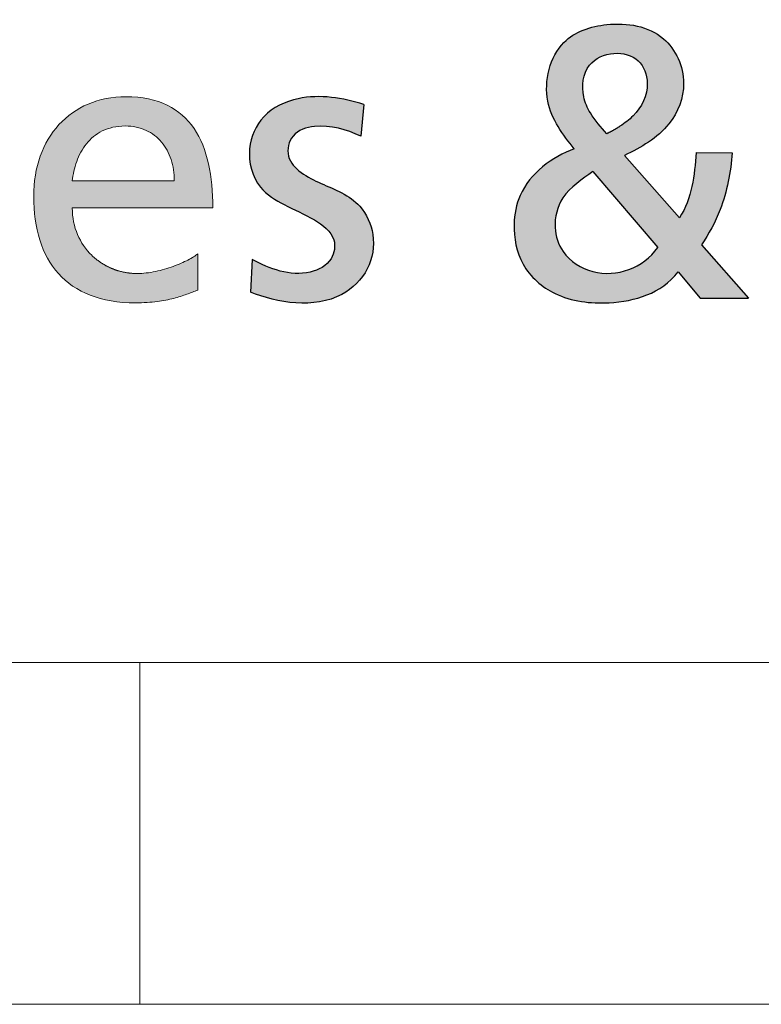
# Paper-space layout 'Hoja4' of a CAD drawing. Header units: millimetres. Extents: x 300 to 16757, y 100 to 11782.
# Tile 5 of 11: x 13475 to 13692, y 100 to 388. Entities that reach past the tile are written whole.
import ezdxf

# ---------------------------------------------------------------- set-up
doc = ezdxf.new("R2010")
doc.units = ezdxf.units.MM
doc.linetypes.add('SLD-Continua', pattern=[0])
doc.layers.add('FORMAT', color=7, linetype='SLD-Continua')

# ---------------------------------------------------------------- blocks, each defined once
blk = doc.blocks.new('Bloque8')
at = {"linetype": 'Continuous', "ltscale": 30}
h = blk.add_hatch(color=7, dxfattribs=at)
edge = h.paths.add_edge_path(flags=0)
edge.add_spline(control_points=[(654.1555498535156, 76.26634939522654), (656.3145776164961, 79.50831969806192), (660.9665183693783, 87.9979822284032), (662.7442064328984, 97.60211218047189), (663.1836344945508, 103.2563341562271)], knot_values=[0, 0, 0, 0, 0.4065839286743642, 1, 1, 1, 1], weights=[1, 1, 1, 1, 1], degree=3, periodic=0)
edge.add_line((663.1836344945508, 103.2563341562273), (652.5783543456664, 103.2744628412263))
edge.add_spline(control_points=[(652.5783543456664, 103.2744628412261), (652.1313768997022, 96.70674546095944), (651.4150094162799, 89.8674661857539), (647.71442842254, 84.16682988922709)], knot_values=[0, 0, 0, 0, 1, 1, 1, 1], weights=[1, 1, 1, 1], degree=3, periodic=0)
edge.add_line((647.7144284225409, 84.16682988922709), (631.6705430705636, 102.4768007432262))
edge.add_spline(control_points=[(631.6705430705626, 102.4768007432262), (636.4217529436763, 104.7325147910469), (645.1204406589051, 109.6929639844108), (650.914594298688, 124.0670058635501), (643.9583272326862, 139.49491815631), (627.4903244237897, 142.1830749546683), (611.061409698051, 136.7146351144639), (606.5558991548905, 117.9822339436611), (613.6063462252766, 108.4692200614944), (616.9645545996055, 104.4020669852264)], knot_values=[0, 0, 0, 0, 0.1490557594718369, 0.2667255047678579, 0.3997881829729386, 0.5586868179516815, 0.6849578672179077, 0.8509330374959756, 1, 1, 1, 1], weights=[1, 1, 1, 1, 1, 1, 1, 1, 1, 1], degree=3, periodic=0)
edge.add_spline(control_points=[(616.9645545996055, 104.4020669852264), (610.527825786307, 102.0580917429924), (601.3102666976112, 95.25696572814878), (598.7096196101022, 81.23042930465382), (600.7998460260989, 69.74307928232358), (611.8239600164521, 60.1539665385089), (629.5060453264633, 58.23513949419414), (642.3012322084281, 61.9658660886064), (647.3572933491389, 68.34774021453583)], knot_values=[0, 0, 0, 0, 0.2281589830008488, 0.3202652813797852, 0.4488884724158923, 0.5851883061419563, 0.7570426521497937, 1, 1, 1, 1], weights=[1, 1, 1, 1, 1, 1, 1, 1, 1], degree=3, periodic=0)
edge.add_line((647.3572933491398, 68.34774021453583), (653.8147305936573, 60.67930687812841))
edge.add_line((653.8147305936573, 60.67930687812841), (667.9224724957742, 60.67930687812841))
edge.add_line((667.9224724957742, 60.67930687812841), (654.1555498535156, 76.26634939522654))
edge = h.paths.add_edge_path(flags=0)
edge.add_spline(control_points=[(641.3730147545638, 75.46868729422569), (637.2232289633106, 69.59388092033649), (625.4641739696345, 65.1934767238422), (613.4099203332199, 72.8839147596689), (610.5047549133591, 81.81711002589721), (613.0621979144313, 91.59036498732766), (619.3227115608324, 95.51975548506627), (622.39228259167, 97.72708552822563)], knot_values=[0, 0, 0, 0, 0.3539609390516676, 0.5292754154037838, 0.6541513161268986, 0.8034518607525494, 1, 1, 1, 1], weights=[1, 1, 1, 1, 1, 1, 1, 1], degree=3, periodic=0)
edge.add_line((622.39228259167, 97.72708552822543), (641.3730147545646, 75.46868729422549))
edge = h.paths.add_edge_path(flags=0)
edge.add_spline(control_points=[(626.4676107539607, 108.8182144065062), (624.740096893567, 110.7540818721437), (621.860363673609, 113.9811366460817), (618.7918829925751, 120.7725381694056), (619.8828837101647, 129.4869257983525), (628.2985462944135, 133.2259269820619), (636.4621300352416, 131.208890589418), (639.552098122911, 122.357121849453), (635.8383225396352, 114.8877597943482), (631.66393354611, 111.9355954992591), (630.3217690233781, 110.9864050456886)], knot_values=[0, 0, 0, 0, 0.1287241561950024, 0.2145807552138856, 0.3703793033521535, 0.5029583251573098, 0.6266524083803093, 0.7444102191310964, 0.9178218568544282, 1, 1, 1, 1], weights=[1, 1, 1, 1, 1, 1, 1, 1, 1, 1, 1], degree=3, periodic=0)
edge.add_spline(control_points=[(630.3217690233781, 110.9864050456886), (628.4685052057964, 109.7710962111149), (626.4676107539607, 108.8182144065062)], knot_values=[0, 0, 0, 1, 1, 1], weights=[1, 1, 1], degree=2, periodic=0)
h = blk.add_hatch(color=7, dxfattribs=at)
edge = h.paths.add_edge_path(flags=0)
edge.add_arc((489.0588724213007, 87.13155740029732), 19.2297902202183, 248.0344106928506, 270.05029687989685, ccw=False)
edge.add_spline(control_points=[(481.8659755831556, 69.29768325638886), (479.6066745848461, 70.20999264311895), (477.5627496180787, 71.53631090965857), (475.8091822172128, 73.22798198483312)], knot_values=[23.38426970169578, 23.38426970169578, 23.38426970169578, 23.38426970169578, 23.7679247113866, 23.7679247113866, 23.7679247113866, 23.7679247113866], weights=[1, 0.9877716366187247, 0.9877716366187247, 1], degree=3, periodic=0)
edge.add_arc((488.7166739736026, 86.55775081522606), 18.55494760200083, 203.0223573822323, 225.9220705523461, ccw=False)
edge.add_spline(control_points=[(471.6395849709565, 79.30109099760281), (470.6461330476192, 81.63606559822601), (470.0877695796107, 84.2683505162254), (470.0877695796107, 87.12180537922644)], knot_values=[0, 0, 0, 0, 1, 1, 1, 1], weights=[1, 1, 1, 1], degree=3, periodic=0)
edge.add_line((470.0877695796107, 87.12180537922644), (511.2271922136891, 87.12180537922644))
edge.add_spline(control_points=[(511.2271922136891, 87.12180537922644), (511.2271922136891, 91.75187127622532), (510.8374255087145, 96.10275544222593), (509.9545585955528, 100.018551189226)], knot_values=[2, 2, 2, 2, 3, 3, 3, 3], weights=[1, 1, 1, 1], degree=3, periodic=0)
edge.add_spline(control_points=[(509.9545585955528, 100.018551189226), (509.0716916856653, 103.9343469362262), (507.6939117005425, 107.4223057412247), (505.7142594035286, 110.3265209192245)], knot_values=[3, 3, 3, 3, 4, 4, 4, 4], weights=[1, 1, 1, 1], degree=3, periodic=0)
edge.add_spline(control_points=[(505.7142594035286, 110.3265209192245), (503.7364199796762, 113.234361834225), (501.1585211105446, 115.5620848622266), (497.8736035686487, 117.1646605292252)], knot_values=[4, 4, 4, 4, 5, 5, 5, 5], weights=[1, 1, 1, 1], degree=3, periodic=0)
edge.add_spline(control_points=[(497.8736035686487, 117.1646605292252), (494.5904988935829, 118.7672361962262), (490.5985626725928, 119.6410387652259), (485.7980871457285, 119.6410387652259), (481.7318233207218, 119.6410387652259), (478.0118173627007, 118.8868855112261), (474.7196483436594, 117.4873511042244)], knot_values=[5, 5, 5, 5, 6, 6, 6, 7, 7, 7, 7], weights=[1, 1, 1, 1, 1, 1, 1], degree=3, periodic=0)
edge.add_spline(control_points=[(474.7196483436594, 117.4873511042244), (471.4256664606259, 116.091442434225), (468.5613343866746, 114.0501526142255), (466.2027925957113, 111.4722537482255)], knot_values=[7, 7, 7, 7, 8, 8, 8, 8], weights=[1, 1, 1, 1], degree=3, periodic=0)
edge.add_spline(control_points=[(466.2027925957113, 111.4722537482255), (463.846063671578, 108.8979806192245), (461.9969379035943, 105.7907241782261), (460.7369943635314, 102.2592565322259)], knot_values=[8, 8, 8, 8, 9, 9, 9, 9], weights=[1, 1, 1, 1], degree=3, periodic=0)
edge.add_spline(control_points=[(460.7369943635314, 102.2592565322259), (459.4788636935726, 98.72778888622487), (458.8081023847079, 94.77573577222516), (458.8081023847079, 90.50824355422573), (458.8081023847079, 85.81291439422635), (459.3936588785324, 81.5200420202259), (460.5901520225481, 77.71664411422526)], knot_values=[9, 9, 9, 9, 10, 10, 10, 11, 11, 11, 11], weights=[1, 1, 1, 1, 1, 1, 1], degree=3, periodic=0)
edge.add_spline(control_points=[(460.5901520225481, 77.71664411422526), (461.7884580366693, 73.91324620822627), (463.5977007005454, 70.59932277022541), (466.0450730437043, 67.87276869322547)], knot_values=[11, 11, 11, 11, 12, 12, 12, 12], weights=[1, 1, 1, 1], degree=3, periodic=0)
edge.add_spline(control_points=[(466.0450730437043, 67.87276869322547), (468.4924453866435, 65.1462146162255), (471.5815731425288, 63.01065564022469), (475.3342107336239, 61.55310944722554)], knot_values=[12, 12, 12, 12, 13, 13, 13, 13], weights=[1, 1, 1, 1], degree=3, periodic=0)
edge.add_spline(control_points=[(475.3342107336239, 61.55310944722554), (479.0868483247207, 60.09556325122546), (483.50662148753, 59.31965557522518), (488.6189103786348, 59.31965557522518), (490.9937679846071, 59.31965557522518), (493.0676894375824, 59.46105930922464), (494.9023122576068, 59.6931064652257)], knot_values=[13, 13, 13, 13, 14, 14, 14, 15, 15, 15, 15], weights=[1, 1, 1, 1, 1, 1, 1], degree=3, periodic=0)
edge.add_spline(control_points=[(494.9023122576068, 59.6931064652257), (496.7369350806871, 59.92877935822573), (498.334072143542, 60.25509567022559), (499.7607995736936, 60.62854656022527)], knot_values=[15, 15, 15, 15, 16, 16, 16, 16], weights=[1, 1, 1, 1], degree=3, periodic=0)
edge.add_spline(control_points=[(499.7607995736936, 60.62854656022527), (501.1893398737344, 61.00199745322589), (502.4474705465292, 61.41895718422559), (503.6004548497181, 61.83954265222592)], knot_values=[16, 16, 16, 16, 17, 17, 17, 17], weights=[1, 1, 1, 1], degree=3, periodic=0)
edge.add_spline(control_points=[(503.6004548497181, 61.83954265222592), (504.7552520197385, 62.25287664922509), (505.8049028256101, 62.66983638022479), (506.8201091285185, 63.03603580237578)], knot_values=[17, 17, 17, 17, 18, 18, 18, 18], weights=[1, 1, 1, 1], degree=3, periodic=0)
edge.add_line((506.8201091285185, 63.03603580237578), (506.8201091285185, 73.65944463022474))
edge.add_spline(control_points=[(506.8201091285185, 73.65944463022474), (506.1711022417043, 73.12283558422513), (505.1758374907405, 72.49920885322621), (503.9376483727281, 71.85745344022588)], knot_values=[19.00002, 19.00002, 19.00002, 19.00002, 20.00002, 20.00002, 20.00002, 20.00002], weights=[1, 1, 1, 1], degree=3, periodic=0)
edge.add_spline(control_points=[(503.9376483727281, 71.85745344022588), (502.6994592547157, 71.2156980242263), (501.2183457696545, 70.56306540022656), (499.6012671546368, 69.97932177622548)], knot_values=[20.00002, 20.00002, 20.00002, 20.00002, 21.00002, 21.00002, 21.00002, 21.00002], weights=[1, 1, 1, 1], degree=3, periodic=0)
edge.add_spline(control_points=[(499.6012671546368, 69.97932177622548), (497.984188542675, 69.39557814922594), (496.227519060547, 68.87347205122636), (494.4382179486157, 68.500021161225)], knot_values=[21.00002, 21.00002, 21.00002, 21.00002, 22.00002, 22.00002, 22.00002, 22.00002], weights=[1, 1, 1, 1], degree=3, periodic=0)
edge.add_spline(control_points=[(494.4382179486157, 68.500021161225), (492.648916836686, 68.12657026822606), (490.826984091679, 67.90177458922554), (489.0757532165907, 67.90177458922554)], knot_values=[22.00002, 22.00002, 22.00002, 22.00002, 23.00002, 23.00002, 23.00002, 23.00002], weights=[1, 1, 1, 1], degree=3, periodic=0)
edge = h.paths.add_edge_path(flags=0)
edge.add_spline(control_points=[(470.0877695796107, 95.00778292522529), (470.2835593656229, 96.87503738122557), (470.7005190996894, 98.81480656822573), (471.3767190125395, 100.6711838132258)], knot_values=[8, 8, 8, 8, 9, 9, 9, 9], weights=[1, 1, 1, 1], degree=3, periodic=0)
edge.add_spline(control_points=[(471.3767190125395, 100.6711838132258), (472.0529189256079, 102.5275610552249), (472.9883590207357, 104.3005463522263), (474.2265481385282, 105.8414844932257)], knot_values=[9, 9, 9, 9, 10, 10, 10, 10], weights=[1, 1, 1, 1], degree=3, periodic=0)
edge.add_spline(control_points=[(474.2265481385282, 105.8414844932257), (475.4629243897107, 107.3824226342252), (477.0002367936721, 108.6913136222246), (478.8765555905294, 109.6122507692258)], knot_values=[0, 0, 0, 0, 1, 1, 1, 1], weights=[1, 1, 1, 1], degree=3, periodic=0)
edge.add_spline(control_points=[(478.8765555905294, 109.6122507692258), (480.7546872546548, 110.5368136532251), (482.97363817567, 111.0734226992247), (485.5732914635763, 111.0734226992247), (487.8647571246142, 111.0734226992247), (489.9060469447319, 110.6202056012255), (491.6826579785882, 109.8044148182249)], knot_values=[1, 1, 1, 1, 2, 2, 2, 3, 3, 3, 3], weights=[1, 1, 1, 1, 1, 1, 1], degree=3, periodic=0)
edge.add_spline(control_points=[(491.6826579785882, 109.8044148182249), (493.4592690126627, 108.988624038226), (494.9693883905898, 107.8066338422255), (496.1930745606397, 106.3527133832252)], knot_values=[3, 3, 3, 3, 4, 4, 4, 4], weights=[1, 1, 1, 1], degree=3, periodic=0)
edge.add_spline(control_points=[(496.1930745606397, 106.3527133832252), (497.414947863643, 104.8951671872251), (498.3522008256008, 103.1620649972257), (498.9830790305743, 101.244050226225)], knot_values=[4, 4, 4, 4, 5, 5, 5, 5], weights=[1, 1, 1, 1], degree=3, periodic=0)
edge.add_spline(control_points=[(498.9830790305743, 101.244050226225), (499.6157701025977, 99.32240972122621), (499.9402735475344, 97.2158566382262), (499.9402735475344, 95.00778292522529)], knot_values=[5, 5, 5, 5, 6, 6, 6, 6], weights=[1, 1, 1, 1], degree=3, periodic=0)
edge.add_line((499.9402735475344, 95.00778292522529), (492.4766943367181, 95.00778292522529))
edge.add_line((492.4766943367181, 95.00778292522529), (470.0877695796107, 95.00778292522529))
h = blk.add_hatch(color=7, dxfattribs=at)
edge = h.paths.add_edge_path(flags=0)
edge.add_arc((489.0588724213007, 87.13155740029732), 19.2297902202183, 248.0344106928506, 270.05029687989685, ccw=False)
edge.add_spline(control_points=[(481.8659755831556, 69.29768325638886), (479.6066745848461, 70.20999264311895), (477.5627496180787, 71.53631090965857), (475.8091822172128, 73.22798198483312)], knot_values=[23.38426970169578, 23.38426970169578, 23.38426970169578, 23.38426970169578, 23.7679247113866, 23.7679247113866, 23.7679247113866, 23.7679247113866], weights=[1, 0.9877716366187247, 0.9877716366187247, 1], degree=3, periodic=0)
edge.add_arc((488.7166739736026, 86.55775081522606), 18.55494760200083, 203.0223573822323, 225.9220705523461, ccw=False)
edge.add_spline(control_points=[(471.6395849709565, 79.30109099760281), (470.6461330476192, 81.63606559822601), (470.0877695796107, 84.2683505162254), (470.0877695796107, 87.12180537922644)], knot_values=[0, 0, 0, 0, 1, 1, 1, 1], weights=[1, 1, 1, 1], degree=3, periodic=0)
edge.add_line((470.0877695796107, 87.12180537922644), (511.2271922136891, 87.12180537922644))
edge.add_spline(control_points=[(511.2271922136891, 87.12180537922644), (511.2271922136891, 91.75187127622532), (510.8374255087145, 96.10275544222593), (509.9545585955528, 100.018551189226)], knot_values=[2, 2, 2, 2, 3, 3, 3, 3], weights=[1, 1, 1, 1], degree=3, periodic=0)
edge.add_spline(control_points=[(509.9545585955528, 100.018551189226), (509.0716916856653, 103.9343469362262), (507.6939117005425, 107.4223057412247), (505.7142594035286, 110.3265209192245)], knot_values=[3, 3, 3, 3, 4, 4, 4, 4], weights=[1, 1, 1, 1], degree=3, periodic=0)
edge.add_spline(control_points=[(505.7142594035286, 110.3265209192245), (503.7364199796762, 113.234361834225), (501.1585211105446, 115.5620848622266), (497.8736035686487, 117.1646605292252)], knot_values=[4, 4, 4, 4, 5, 5, 5, 5], weights=[1, 1, 1, 1], degree=3, periodic=0)
edge.add_spline(control_points=[(497.8736035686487, 117.1646605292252), (494.5904988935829, 118.7672361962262), (490.5985626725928, 119.6410387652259), (485.7980871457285, 119.6410387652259), (481.7318233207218, 119.6410387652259), (478.0118173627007, 118.8868855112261), (474.7196483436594, 117.4873511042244)], knot_values=[5, 5, 5, 5, 6, 6, 6, 7, 7, 7, 7], weights=[1, 1, 1, 1, 1, 1, 1], degree=3, periodic=0)
edge.add_spline(control_points=[(474.7196483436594, 117.4873511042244), (471.4256664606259, 116.091442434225), (468.5613343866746, 114.0501526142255), (466.2027925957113, 111.4722537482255)], knot_values=[7, 7, 7, 7, 8, 8, 8, 8], weights=[1, 1, 1, 1], degree=3, periodic=0)
edge.add_spline(control_points=[(466.2027925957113, 111.4722537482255), (463.846063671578, 108.8979806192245), (461.9969379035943, 105.7907241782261), (460.7369943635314, 102.2592565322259)], knot_values=[8, 8, 8, 8, 9, 9, 9, 9], weights=[1, 1, 1, 1], degree=3, periodic=0)
edge.add_spline(control_points=[(460.7369943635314, 102.2592565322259), (459.4788636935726, 98.72778888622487), (458.8081023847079, 94.77573577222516), (458.8081023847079, 90.50824355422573), (458.8081023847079, 85.81291439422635), (459.3936588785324, 81.5200420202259), (460.5901520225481, 77.71664411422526)], knot_values=[9, 9, 9, 9, 10, 10, 10, 11, 11, 11, 11], weights=[1, 1, 1, 1, 1, 1, 1], degree=3, periodic=0)
edge.add_spline(control_points=[(460.5901520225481, 77.71664411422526), (461.7884580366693, 73.91324620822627), (463.5977007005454, 70.59932277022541), (466.0450730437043, 67.87276869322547)], knot_values=[11, 11, 11, 11, 12, 12, 12, 12], weights=[1, 1, 1, 1], degree=3, periodic=0)
edge.add_spline(control_points=[(466.0450730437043, 67.87276869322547), (468.4924453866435, 65.1462146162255), (471.5815731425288, 63.01065564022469), (475.3342107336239, 61.55310944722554)], knot_values=[12, 12, 12, 12, 13, 13, 13, 13], weights=[1, 1, 1, 1], degree=3, periodic=0)
edge.add_spline(control_points=[(475.3342107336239, 61.55310944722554), (479.0868483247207, 60.09556325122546), (483.50662148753, 59.31965557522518), (488.6189103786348, 59.31965557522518), (490.9937679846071, 59.31965557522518), (493.0676894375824, 59.46105930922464), (494.9023122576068, 59.6931064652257)], knot_values=[13, 13, 13, 13, 14, 14, 14, 15, 15, 15, 15], weights=[1, 1, 1, 1, 1, 1, 1], degree=3, periodic=0)
edge.add_spline(control_points=[(494.9023122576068, 59.6931064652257), (496.7369350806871, 59.92877935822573), (498.334072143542, 60.25509567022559), (499.7607995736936, 60.62854656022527)], knot_values=[15, 15, 15, 15, 16, 16, 16, 16], weights=[1, 1, 1, 1], degree=3, periodic=0)
edge.add_spline(control_points=[(499.7607995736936, 60.62854656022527), (501.1893398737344, 61.00199745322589), (502.4474705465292, 61.41895718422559), (503.6004548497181, 61.83954265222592)], knot_values=[16, 16, 16, 16, 17, 17, 17, 17], weights=[1, 1, 1, 1], degree=3, periodic=0)
edge.add_spline(control_points=[(503.6004548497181, 61.83954265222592), (504.7552520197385, 62.25287664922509), (505.8049028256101, 62.66983638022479), (506.8201091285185, 63.03603580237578)], knot_values=[17, 17, 17, 17, 18, 18, 18, 18], weights=[1, 1, 1, 1], degree=3, periodic=0)
edge.add_line((506.8201091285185, 63.03603580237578), (506.8201091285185, 73.65944463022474))
edge.add_spline(control_points=[(506.8201091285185, 73.65944463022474), (506.1711022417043, 73.12283558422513), (505.1758374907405, 72.49920885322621), (503.9376483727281, 71.85745344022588)], knot_values=[19.00002, 19.00002, 19.00002, 19.00002, 20.00002, 20.00002, 20.00002, 20.00002], weights=[1, 1, 1, 1], degree=3, periodic=0)
edge.add_spline(control_points=[(503.9376483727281, 71.85745344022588), (502.6994592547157, 71.2156980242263), (501.2183457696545, 70.56306540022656), (499.6012671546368, 69.97932177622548)], knot_values=[20.00002, 20.00002, 20.00002, 20.00002, 21.00002, 21.00002, 21.00002, 21.00002], weights=[1, 1, 1, 1], degree=3, periodic=0)
edge.add_spline(control_points=[(499.6012671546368, 69.97932177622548), (497.984188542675, 69.39557814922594), (496.227519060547, 68.87347205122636), (494.4382179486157, 68.500021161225)], knot_values=[21.00002, 21.00002, 21.00002, 21.00002, 22.00002, 22.00002, 22.00002, 22.00002], weights=[1, 1, 1, 1], degree=3, periodic=0)
edge.add_spline(control_points=[(494.4382179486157, 68.500021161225), (492.648916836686, 68.12657026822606), (490.826984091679, 67.90177458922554), (489.0757532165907, 67.90177458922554)], knot_values=[22.00002, 22.00002, 22.00002, 22.00002, 23.00002, 23.00002, 23.00002, 23.00002], weights=[1, 1, 1, 1], degree=3, periodic=0)
edge = h.paths.add_edge_path(flags=0)
edge.add_spline(control_points=[(470.0877695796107, 95.00778292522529), (470.2835593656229, 96.87503738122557), (470.7005190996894, 98.81480656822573), (471.3767190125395, 100.6711838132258)], knot_values=[8, 8, 8, 8, 9, 9, 9, 9], weights=[1, 1, 1, 1], degree=3, periodic=0)
edge.add_spline(control_points=[(471.3767190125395, 100.6711838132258), (472.0529189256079, 102.5275610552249), (472.9883590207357, 104.3005463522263), (474.2265481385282, 105.8414844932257)], knot_values=[9, 9, 9, 9, 10, 10, 10, 10], weights=[1, 1, 1, 1], degree=3, periodic=0)
edge.add_spline(control_points=[(474.2265481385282, 105.8414844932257), (475.4629243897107, 107.3824226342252), (477.0002367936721, 108.6913136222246), (478.8765555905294, 109.6122507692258)], knot_values=[0, 0, 0, 0, 1, 1, 1, 1], weights=[1, 1, 1, 1], degree=3, periodic=0)
edge.add_spline(control_points=[(478.8765555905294, 109.6122507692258), (480.7546872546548, 110.5368136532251), (482.97363817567, 111.0734226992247), (485.5732914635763, 111.0734226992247), (487.8647571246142, 111.0734226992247), (489.9060469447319, 110.6202056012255), (491.6826579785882, 109.8044148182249)], knot_values=[1, 1, 1, 1, 2, 2, 2, 3, 3, 3, 3], weights=[1, 1, 1, 1, 1, 1, 1], degree=3, periodic=0)
edge.add_spline(control_points=[(491.6826579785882, 109.8044148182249), (493.4592690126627, 108.988624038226), (494.9693883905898, 107.8066338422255), (496.1930745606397, 106.3527133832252)], knot_values=[3, 3, 3, 3, 4, 4, 4, 4], weights=[1, 1, 1, 1], degree=3, periodic=0)
edge.add_spline(control_points=[(496.1930745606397, 106.3527133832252), (497.414947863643, 104.8951671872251), (498.3522008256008, 103.1620649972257), (498.9830790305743, 101.244050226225)], knot_values=[4, 4, 4, 4, 5, 5, 5, 5], weights=[1, 1, 1, 1], degree=3, periodic=0)
edge.add_spline(control_points=[(498.9830790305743, 101.244050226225), (499.6157701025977, 99.32240972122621), (499.9402735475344, 97.2158566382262), (499.9402735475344, 95.00778292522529)], knot_values=[5, 5, 5, 5, 6, 6, 6, 6], weights=[1, 1, 1, 1], degree=3, periodic=0)
edge.add_line((499.9402735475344, 95.00778292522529), (492.4766943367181, 95.00778292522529))
edge.add_line((492.4766943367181, 95.00778292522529), (470.0877695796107, 95.00778292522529))
at = {"layer": 'FORMAT', "ltscale": 30}
h = blk.add_hatch(color=7, dxfattribs=at)
edge = h.paths.add_edge_path(flags=0)
edge.add_spline(control_points=[(522.1914203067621, 62.47404659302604), (530.110739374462, 59.29358526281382), (545.034065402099, 56.70092740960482), (557.4018498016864, 68.61730273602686), (558.9888118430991, 79.07378338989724), (555.3094659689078, 87.45774053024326), (547.1024847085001, 93.01541748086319), (538.7783194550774, 95.28922844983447), (532.3073282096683, 101.8686250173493), (534.0209850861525, 109.2668256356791), (543.5572148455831, 112.1843642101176), (550.2240279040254, 109.9647556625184), (554.4840451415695, 108.136575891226)], knot_values=[0, 0, 0, 0, 0.2486171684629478, 0.3448877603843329, 0.4372737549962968, 0.5201900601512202, 0.5798426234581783, 0.701278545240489, 0.7559945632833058, 0.8108630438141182, 0.8735819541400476, 1, 1, 1, 1], weights=[1, 1, 1, 1, 1, 1, 1, 1, 1, 1, 1, 1, 1], degree=3, periodic=0)
edge.add_line((554.4840451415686, 108.136575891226), (555.3814149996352, 117.4003334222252))
edge.add_spline(control_points=[(555.3814149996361, 117.4003334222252), (549.2395618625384, 119.2783726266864), (538.7473705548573, 121.1380447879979), (525.3977591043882, 115.023222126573), (520.6537722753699, 104.1018303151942), (523.5004912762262, 93.06537982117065), (532.4939650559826, 87.59060130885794), (540.3482308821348, 84.34064704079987), (547.590163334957, 79.0796710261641), (546.3537486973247, 71.07506789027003), (536.2973040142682, 65.89571237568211), (527.7762765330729, 69.34524589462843), (522.7479709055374, 71.96622553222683)], knot_values=[0, 0, 0, 0, 0.1768908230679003, 0.2801083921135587, 0.3736800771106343, 0.4799749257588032, 0.5584819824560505, 0.6484723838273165, 0.7229918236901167, 0.7734622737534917, 0.8394931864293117, 1, 1, 1, 1], weights=[1, 1, 1, 1, 1, 1, 1, 1, 1, 1, 1, 1, 1], degree=3, periodic=0)
edge.add_line((522.7479709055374, 71.96622553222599), (522.1914203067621, 62.47404659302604))
at = {"color": 7, "linetype": 'SLD-Continua', "lineweight": 18, "ltscale": 30}
blk.add_line((499.9402735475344, 95.00778292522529), (492.4766943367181, 95.00778292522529), dxfattribs=at)
blk.add_arc((488.7166739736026, 86.55775081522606), 18.55494760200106, 203.0223573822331, 225.9220705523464, dxfattribs=at)
at = {"color": 8, "linetype": 'Continuous', "lineweight": 0, "ltscale": 30, "true_color": 0x808080}
for points, knots in [([(497.8736035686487, 117.1646605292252), (494.5904988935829, 118.7672361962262), (490.5985626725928, 119.6410387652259), (485.7980871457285, 119.6410387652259), (481.7318233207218, 119.6410387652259), (478.0118173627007, 118.8868855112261), (474.7196483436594, 117.4873511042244)], [5, 5, 5, 5, 6, 6, 6, 7, 7, 7, 7]), ([(478.8765555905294, 109.6122507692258), (480.7546872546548, 110.5368136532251), (482.97363817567, 111.0734226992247), (485.5732914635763, 111.0734226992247), (487.8647571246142, 111.0734226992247), (489.9060469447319, 110.6202056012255), (491.6826579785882, 109.8044148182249)], [1, 1, 1, 1, 2, 2, 2, 3, 3, 3, 3]), ([(460.7369943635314, 102.2592565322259), (459.4788636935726, 98.72778888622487), (458.8081023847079, 94.77573577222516), (458.8081023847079, 90.50824355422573), (458.8081023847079, 85.81291439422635), (459.3936588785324, 81.5200420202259), (460.5901520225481, 77.71664411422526)], [9, 9, 9, 9, 10, 10, 10, 11, 11, 11, 11]), ([(475.3342107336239, 61.55310944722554), (479.0868483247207, 60.09556325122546), (483.50662148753, 59.31965557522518), (488.6189103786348, 59.31965557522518), (490.9937679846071, 59.31965557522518), (493.0676894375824, 59.46105930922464), (494.9023122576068, 59.6931064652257)], [13, 13, 13, 13, 14, 14, 14, 15, 15, 15, 15])]:
    blk.add_open_spline(points, degree=3, knots=knots, dxfattribs=at)
for points in [[(474.7196483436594, 117.4873511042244), (471.4256664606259, 116.091442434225), (468.5613343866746, 114.0501526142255), (466.2027925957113, 111.4722537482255)], [(505.7142594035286, 110.3265209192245), (503.7364199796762, 113.234361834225), (501.1585211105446, 115.5620848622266), (497.8736035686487, 117.1646605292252)], [(466.2027925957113, 111.4722537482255), (463.846063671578, 108.8979806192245), (461.9969379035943, 105.7907241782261), (460.7369943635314, 102.2592565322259)], [(474.2265481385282, 105.8414844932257), (475.4629243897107, 107.3824226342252), (477.0002367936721, 108.6913136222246), (478.8765555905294, 109.6122507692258)], [(491.6826579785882, 109.8044148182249), (493.4592690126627, 108.988624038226), (494.9693883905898, 107.8066338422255), (496.1930745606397, 106.3527133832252)], [(509.9545585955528, 100.018551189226), (509.0716916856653, 103.9343469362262), (507.6939117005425, 107.4223057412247), (505.7142594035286, 110.3265209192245)], [(471.3767190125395, 100.6711838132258), (472.0529189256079, 102.5275610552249), (472.9883590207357, 104.3005463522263), (474.2265481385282, 105.8414844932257)], [(496.1930745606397, 106.3527133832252), (497.414947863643, 104.8951671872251), (498.3522008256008, 103.1620649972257), (498.9830790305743, 101.244050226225)], [(498.9830790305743, 101.244050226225), (499.6157701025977, 99.32240972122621), (499.9402735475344, 97.2158566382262), (499.9402735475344, 95.00778292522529)], [(470.0877695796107, 95.00778292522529), (470.2835593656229, 96.87503738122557), (470.7005190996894, 98.81480656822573), (471.3767190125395, 100.6711838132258)], [(511.2271922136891, 87.12180537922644), (511.2271922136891, 91.75187127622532), (510.8374255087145, 96.10275544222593), (509.9545585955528, 100.018551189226)], [(492.4766943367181, 95.00778292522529), (485.0137194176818, 95.00778292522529), (477.5507444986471, 95.00778292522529), (470.0877695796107, 95.00778292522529)], [(471.6395849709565, 79.30109099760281), (470.6461330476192, 81.63606559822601), (470.0877695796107, 84.2683505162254), (470.0877695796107, 87.12180537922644)], [(470.0877695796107, 87.12180537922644), (483.8009104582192, 87.12180537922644), (497.5140513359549, 87.12180537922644), (511.2271922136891, 87.12180537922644)], [(460.5901520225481, 77.71664411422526), (461.7884580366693, 73.91324620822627), (463.5977007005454, 70.59932277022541), (466.0450730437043, 67.87276869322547)], [(506.8201091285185, 73.65944463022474), (506.1711022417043, 73.12283558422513), (505.1758374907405, 72.49920885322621), (503.9376483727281, 71.85745344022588)], [(506.8201091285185, 63.03603580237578), (506.8201091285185, 66.57717207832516), (506.8201091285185, 70.11830835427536), (506.8201091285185, 73.65944463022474)], [(499.6012671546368, 69.97932177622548), (497.984188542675, 69.39557814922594), (496.227519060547, 68.87347205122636), (494.4382179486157, 68.500021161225)], [(503.9376483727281, 71.85745344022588), (502.6994592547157, 71.2156980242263), (501.2183457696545, 70.56306540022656), (499.6012671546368, 69.97932177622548)], [(466.0450730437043, 67.87276869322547), (468.4924453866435, 65.1462146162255), (471.5815731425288, 63.01065564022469), (475.3342107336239, 61.55310944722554)], [(494.4382179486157, 68.500021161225), (492.648916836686, 68.12657026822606), (490.826984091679, 67.90177458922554), (489.0757532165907, 67.90177458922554)], [(494.9023122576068, 59.6931064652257), (496.7369350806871, 59.92877935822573), (498.334072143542, 60.25509567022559), (499.7607995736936, 60.62854656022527)], [(499.7607995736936, 60.62854656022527), (501.1893398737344, 61.00199745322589), (502.4474705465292, 61.41895718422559), (503.6004548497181, 61.83954265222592)], [(503.6004548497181, 61.83954265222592), (504.7552520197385, 62.25287664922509), (505.8049028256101, 62.66983638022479), (506.8201091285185, 63.03603580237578)]]:
    blk.add_open_spline(points, degree=3, dxfattribs=at)
for points, weights in [([(481.8659755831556, 69.29768325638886), (479.606674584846, 70.20999264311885), (477.562749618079, 71.53631090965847), (475.8091822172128, 73.22798198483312)], [1, 0.9877716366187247, 0.9877716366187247, 1]), ([(489.0757532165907, 67.90177458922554), (486.5974658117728, 67.89959903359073), (484.1643616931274, 68.37068029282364), (481.8659755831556, 69.29768325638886)], [1, 0.9877338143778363, 0.9877338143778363, 1])]:
    blk.add_rational_spline(points, weights, degree=3, dxfattribs=at)
at = {"layer": 'FORMAT', "color": 7, "ltscale": 30}
for p, q in [((555.3814149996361, 117.4003334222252), (554.4840451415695, 108.136575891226)), ((631.6705430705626, 102.4768007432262), (647.71442842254, 84.16682988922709)), ((652.5783543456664, 103.2744628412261), (663.1836344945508, 103.2563341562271)), ((622.39228259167, 97.72708552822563), (641.3730147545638, 75.46868729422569)), ((654.1555498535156, 76.26634939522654), (667.9224724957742, 60.67930687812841)), ((522.7479709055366, 71.96622553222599), (522.1914203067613, 62.47404659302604)), ((647.3572933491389, 68.34774021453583), (653.8147305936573, 60.67930687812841)), ((653.8147305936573, 60.67930687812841), (667.9224724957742, 60.67930687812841))]:
    blk.add_line(p, q, dxfattribs=at)
for points, knots in [([(616.9645545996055, 104.4020669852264), (613.6063462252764, 108.4692200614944), (606.5558991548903, 117.9822339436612), (611.0614096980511, 136.7146351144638), (627.4903244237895, 142.1830749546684), (643.9583272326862, 139.49491815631), (650.9145942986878, 124.0670058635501), (645.1204406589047, 109.6929639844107), (636.4217529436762, 104.7325147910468), (631.6705430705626, 102.4768007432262)], [0, 0, 0, 0, 0.1490669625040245, 0.3150421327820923, 0.4413131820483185, 0.6002118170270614, 0.733274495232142, 0.8509442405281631, 1, 1, 1, 1]), ([(626.4676107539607, 108.8182144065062), (624.740096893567, 110.7540818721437), (621.860363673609, 113.9811366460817), (618.7918829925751, 120.7725381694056), (619.8828837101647, 129.4869257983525), (628.2985462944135, 133.2259269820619), (636.4621300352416, 131.208890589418), (639.552098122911, 122.357121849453), (635.8383225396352, 114.8877597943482), (631.66393354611, 111.9355954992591), (630.3217690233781, 110.9864050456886)], [0, 0, 0, 0, 0.1287241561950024, 0.2145807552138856, 0.3703793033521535, 0.5029583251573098, 0.6266524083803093, 0.7444102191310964, 0.9178218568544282, 1, 1, 1, 1]), ([(555.3814149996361, 117.4003334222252), (549.2395618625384, 119.2783726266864), (538.7473705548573, 121.1380447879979), (525.3977591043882, 115.023222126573), (520.6537722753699, 104.1018303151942), (523.5004912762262, 93.06537982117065), (532.4939650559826, 87.59060130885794), (540.3482308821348, 84.34064704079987), (547.590163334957, 79.0796710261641), (546.3537486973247, 71.07506789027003), (536.2973040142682, 65.89571237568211), (527.7762765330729, 69.34524589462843), (522.7479709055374, 71.96622553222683)], [0, 0, 0, 0, 0.1768908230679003, 0.2801083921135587, 0.3736800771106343, 0.4799749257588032, 0.5584819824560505, 0.6484723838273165, 0.7229918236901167, 0.7734622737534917, 0.8394931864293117, 1, 1, 1, 1]), ([(554.4840451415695, 108.136575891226), (550.2240279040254, 109.9647556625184), (543.5572148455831, 112.1843642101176), (534.0209850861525, 109.2668256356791), (532.3073282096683, 101.8686250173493), (538.7783194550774, 95.28922844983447), (547.1024847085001, 93.01541748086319), (555.3094659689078, 87.45774053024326), (558.9888118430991, 79.07378338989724), (557.4018498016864, 68.61730273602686), (545.034065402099, 56.70092740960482), (530.110739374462, 59.29358526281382), (522.1914203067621, 62.47404659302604)], [0, 0, 0, 0, 0.1264180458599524, 0.1891369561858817, 0.2440054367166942, 0.298721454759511, 0.4201573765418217, 0.4798099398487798, 0.5627262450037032, 0.6551122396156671, 0.7513828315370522, 1, 1, 1, 1]), ([(616.9645545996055, 104.4020669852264), (610.5278257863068, 102.0580917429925), (601.310266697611, 95.25696572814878), (598.7096196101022, 81.23042930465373), (600.7998460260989, 69.74307928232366), (611.8239600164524, 60.15396653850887), (629.5060453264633, 58.23513949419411), (642.3012322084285, 61.96586608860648), (647.3572933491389, 68.34774021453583)], [0, 0, 0, 0, 0.2281589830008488, 0.3202652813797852, 0.4488884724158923, 0.5851883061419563, 0.7570426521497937, 1, 1, 1, 1]), ([(663.1836344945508, 103.2563341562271), (662.7442064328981, 97.60211218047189), (660.966518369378, 87.99798222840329), (656.3145776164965, 79.50831969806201), (654.1555498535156, 76.26634939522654)], [0, 0, 0, 0, 0.5934160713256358, 1, 1, 1, 1]), ([(622.39228259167, 97.72708552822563), (619.3227115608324, 95.51975548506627), (613.0621979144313, 91.59036498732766), (610.5047549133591, 81.81711002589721), (613.4099203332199, 72.8839147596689), (625.4641739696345, 65.1934767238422), (637.2232289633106, 69.59388092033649), (641.3730147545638, 75.46868729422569)], [0, 0, 0, 0, 0.1965481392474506, 0.3458486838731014, 0.4707245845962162, 0.6460390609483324, 1, 1, 1, 1])]:
    blk.add_open_spline(points, degree=3, knots=knots, dxfattribs=at)
for points, degree in [([(630.3217690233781, 110.9864050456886), (628.4685052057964, 109.7710962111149), (626.4676107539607, 108.8182144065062)], 2), ([(652.5783543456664, 103.2744628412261), (652.1313768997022, 96.70674546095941), (651.4150094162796, 89.8674661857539), (647.71442842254, 84.16682988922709)], 3)]:
    blk.add_open_spline(points, degree=degree, dxfattribs=at)

psp = doc.layouts.new('Hoja4')

# ---------------------------------------------------------------- linework, layer by layer
at = {"color": 7, "linetype": 'SLD-Continua', "lineweight": 18, "ltscale": 20}
for p, q in [((16619.9999999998, 200), (399.9999999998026, 200)), ((13020.00000000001, 199.9999999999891), (16620.00000000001, 199.9999999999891)), ((13510, 200), (13510, 100)), ((16720, 100), (300, 100))]:
    psp.add_line(p, q, dxfattribs=at)

# ---------------------------------------------------------------- block references
at = {"color": 7, "linetype": 'Continuous', "ltscale": 20}
psp.add_blockref('Bloque8', (13020.1925063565, 245.9592779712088), dxfattribs=at)

doc.saveas('drawing.dxf')
